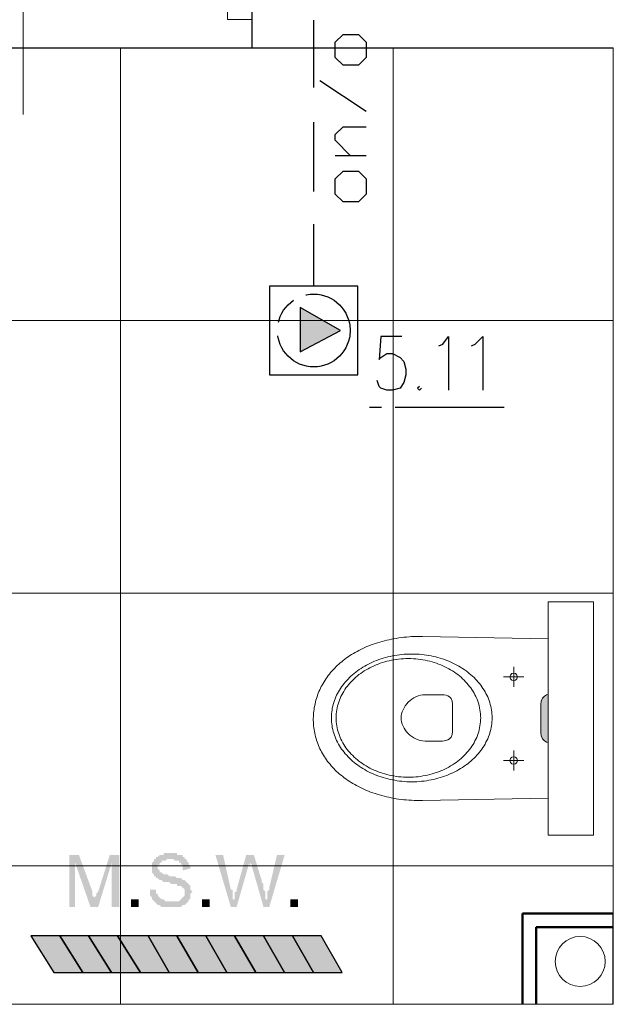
# Model space of a CAD drawing. Header units: millimetres. Extents: x 282377 to 1404227, y -783705 to 1038705.
# Tile 44 of 243: x 377773 to 377904, y 7634 to 7850. Entities that reach past the tile are written whole.
import ezdxf

# ---------------------------------------------------------------- set-up
doc = ezdxf.new("R2010")
doc.units = ezdxf.units.MM
doc.linetypes.add('ACAD_ISO08W100', pattern=[36, 24, -3, 6, -3])
doc.layers.add('!!ELEKTRYKA', color=7, linetype='Continuous')
doc.layers.add('BA_KS_ist.', color=34, linetype='Continuous', lineweight=13)
doc.layers.add('WYPOSAŻENIE GARAŻU', color=253, linetype='Continuous', lineweight=5)

# ---------------------------------------------------------------- blocks, each defined once
blk = doc.blocks.new('A$Cd28b784c')
at = {"lineweight": 18}
h = blk.add_hatch(color=256, dxfattribs=at)
h.dxf.hatch_style = 1
h.paths.add_polyline_path([(18.54, 22.22), (18.43, 23), (18.14, 23.62), (17.75, 24.08), (17.31, 24.36), (16.9, 24.47), (16.9, 13.87), (17.31, 13.97), (17.75, 14.26), (18.14, 14.72), (18.43, 15.34), (18.54, 16.11)])
for p, q in [((16.9, 44.83), (6.9, 44.83)), ((6.9, -6.49), (6.9, 44.83)), ((16.9, -6.49), (16.9, 44.83)), ((16.9, -6.49), (6.9, -6.49))]:
    blk.add_line(p, q, dxfattribs=at)
at = {"lineweight": 13}
for p, q in [((44.61, 37.25), (16.9, 36.7)), ((45.21, 37.25), (44.61, 37.25)), ((45.82, 37.23), (45.21, 37.25)), ((46.41, 37.21), (45.82, 37.23)), ((47, 37.18), (46.41, 37.21)), ((47.58, 37.15), (47, 37.18)), ((48.16, 37.1), (47.58, 37.15)), ((48.73, 37.04), (48.16, 37.1)), ((49.3, 36.97), (48.73, 37.04)), ((49.85, 36.9), (49.3, 36.97)), ((50.4, 36.82), (49.85, 36.9)), ((50.95, 36.72), (50.4, 36.82)), ((51.49, 36.62), (50.95, 36.72)), ((52.02, 36.51), (51.49, 36.62)), ((52.54, 36.4), (52.02, 36.51)), ((53.06, 36.27), (52.54, 36.4)), ((53.57, 36.14), (53.06, 36.27)), ((54.07, 36), (53.57, 36.14)), ((54.57, 35.85), (54.07, 36)), ((55.05, 35.69), (54.57, 35.85)), ((55.53, 35.53), (55.05, 35.69)), ((56.01, 35.36), (55.53, 35.53)), ((56.47, 35.18), (56.01, 35.36)), ((56.93, 34.99), (56.47, 35.18)), ((57.38, 34.8), (56.93, 34.99)), ((57.83, 34.6), (57.38, 34.8)), ((41.68, 32.46), (42.18, 32.58)), ((42.18, 32.58), (42.69, 32.69)), ((42.69, 32.69), (43.21, 32.78)), ((43.21, 32.78), (43.73, 32.87)), ((43.73, 32.87), (44.26, 32.94)), ((44.26, 32.94), (44.79, 33)), ((44.79, 33), (45.32, 33.04)), ((45.32, 33.04), (45.87, 33.08)), ((45.87, 33.08), (46.41, 33.1)), ((46.41, 33.1), (46.96, 33.1)), ((46.96, 33.1), (47.51, 33.1)), ((47.51, 33.1), (48.06, 33.08)), ((48.06, 33.08), (48.6, 33.04)), ((48.6, 33.04), (49.13, 33)), ((49.13, 33), (49.67, 32.94)), ((49.67, 32.94), (50.19, 32.87)), ((50.19, 32.87), (50.71, 32.78)), ((50.71, 32.78), (51.23, 32.69)), ((51.23, 32.69), (51.74, 32.58)), ((51.74, 32.58), (52.24, 32.46)), ((58.26, 34.39), (57.83, 34.6)), ((58.69, 34.17), (58.26, 34.39)), ((59.11, 33.95), (58.69, 34.17)), ((59.52, 33.72), (59.11, 33.95)), ((59.92, 33.49), (59.52, 33.72)), ((60.32, 33.25), (59.92, 33.49)), ((60.71, 33), (60.32, 33.25)), ((61.09, 32.75), (60.71, 33)), ((61.46, 32.49), (61.09, 32.75)), ((24.51, 30.6), (24.51, 26.24)), ((36.19, 30.19), (36.6, 30.43)), ((36.6, 30.43), (37.03, 30.67)), ((37.03, 30.67), (37.46, 30.89)), ((37.46, 30.89), (37.89, 31.11)), ((37.89, 31.11), (38.34, 31.31)), ((38.34, 31.31), (38.79, 31.51)), ((38.79, 31.51), (39.26, 31.7)), ((39.26, 31.7), (39.73, 31.87)), ((39.68, 30.31), (40.12, 30.52)), ((39.73, 31.87), (40.2, 32.03)), ((40.12, 30.52), (40.58, 30.71)), ((40.2, 32.03), (40.69, 32.19)), ((40.58, 30.71), (41.04, 30.9)), ((40.69, 32.19), (41.18, 32.33)), ((41.04, 30.9), (41.51, 31.07)), ((41.18, 32.33), (41.68, 32.46)), ((41.51, 31.07), (41.99, 31.23)), ((41.99, 31.23), (42.48, 31.37)), ((42.48, 31.37), (42.97, 31.51)), ((42.97, 31.51), (43.48, 31.63)), ((43.48, 31.63), (43.98, 31.74)), ((43.98, 31.74), (44.5, 31.83)), ((44.5, 31.83), (45.02, 31.91)), ((45.02, 31.91), (45.54, 31.98)), ((45.54, 31.98), (46.07, 32.03)), ((46.07, 32.03), (46.61, 32.07)), ((46.61, 32.07), (47.15, 32.09)), ((47.15, 32.09), (47.7, 32.1)), ((47.7, 32.1), (47.7, 32.09)), ((47.7, 32.1), (48.24, 32.09)), ((48.24, 32.09), (48.79, 32.07)), ((48.79, 32.07), (49.32, 32.03)), ((49.32, 32.03), (49.85, 31.98)), ((49.85, 31.98), (50.38, 31.91)), ((50.38, 31.91), (50.9, 31.83)), ((50.9, 31.83), (51.41, 31.74)), ((51.41, 31.74), (51.92, 31.63)), ((51.92, 31.63), (52.42, 31.51)), ((52.24, 32.46), (52.74, 32.33)), ((52.42, 31.51), (52.92, 31.37)), ((52.74, 32.33), (53.23, 32.19)), ((52.92, 31.37), (53.4, 31.23)), ((53.23, 32.19), (53.72, 32.03)), ((53.4, 31.23), (53.88, 31.07)), ((53.72, 32.03), (54.19, 31.87)), ((53.88, 31.07), (54.36, 30.9)), ((54.19, 31.87), (54.66, 31.7)), ((54.36, 30.9), (54.82, 30.71)), ((54.66, 31.7), (55.13, 31.51)), ((54.82, 30.71), (55.27, 30.52)), ((55.13, 31.51), (55.58, 31.31)), ((55.27, 30.52), (55.72, 30.31)), ((55.58, 31.31), (56.03, 31.11)), ((56.03, 31.11), (56.47, 30.89)), ((56.47, 30.89), (56.9, 30.67)), ((56.9, 30.67), (57.32, 30.43)), ((57.32, 30.43), (57.73, 30.19)), ((61.82, 32.22), (61.46, 32.49)), ((62.17, 31.95), (61.82, 32.22)), ((62.52, 31.68), (62.17, 31.95)), ((62.85, 31.39), (62.52, 31.68)), ((63.18, 31.11), (62.85, 31.39)), ((63.5, 30.81), (63.18, 31.11)), ((63.81, 30.51), (63.5, 30.81)), ((64.11, 30.21), (63.81, 30.51)), ((26.77, 28.42), (22.26, 28.42)), ((23.81, 28.83), (23.69, 28.42)), ((23.69, 28.42), (23.81, 28.01)), ((24.1, 29.13), (23.81, 28.83)), ((24.51, 29.24), (24.1, 29.13)), ((24.93, 29.13), (24.51, 29.24)), ((25.22, 28.83), (24.93, 29.13)), ((25.33, 28.42), (25.22, 28.83)), ((25.22, 28.01), (25.33, 28.42)), ((33.25, 27.92), (33.58, 28.23)), ((33.58, 28.23), (33.93, 28.53)), ((33.93, 28.53), (34.28, 28.83)), ((34.28, 28.83), (34.64, 29.12)), ((34.64, 29.12), (35.01, 29.4)), ((35.01, 29.4), (35.4, 29.67)), ((35.4, 29.67), (35.79, 29.93)), ((35.79, 29.93), (36.19, 30.19)), ((36.1, 27.96), (36.45, 28.27)), ((36.45, 28.27), (36.82, 28.56)), ((36.82, 28.56), (37.2, 28.84)), ((37.2, 28.84), (37.58, 29.11)), ((37.58, 29.11), (37.98, 29.37)), ((37.98, 29.37), (38.39, 29.62)), ((38.39, 29.62), (38.81, 29.86)), ((38.81, 29.86), (39.24, 30.09)), ((39.24, 30.09), (39.68, 30.31)), ((55.72, 30.31), (56.16, 30.09)), ((56.16, 30.09), (56.59, 29.86)), ((56.59, 29.86), (57, 29.62)), ((57, 29.62), (57.41, 29.37)), ((57.41, 29.37), (57.81, 29.11)), ((57.73, 30.19), (58.13, 29.93)), ((57.81, 29.11), (58.2, 28.84)), ((58.13, 29.93), (58.52, 29.67)), ((58.2, 28.84), (58.58, 28.56)), ((58.52, 29.67), (58.91, 29.4)), ((58.58, 28.56), (58.94, 28.27)), ((58.91, 29.4), (59.28, 29.12)), ((58.94, 28.27), (59.3, 27.96)), ((59.28, 29.12), (59.64, 28.83)), ((59.64, 28.83), (59.99, 28.53)), ((59.99, 28.53), (60.34, 28.23)), ((60.34, 28.23), (60.67, 27.92)), ((64.4, 29.9), (64.11, 30.21)), ((64.69, 29.58), (64.4, 29.9)), ((64.96, 29.26), (64.69, 29.58)), ((65.23, 28.94), (64.96, 29.26)), ((65.48, 28.61), (65.23, 28.94)), ((65.73, 28.28), (65.48, 28.61)), ((65.96, 27.94), (65.73, 28.28)), ((23.81, 28.01), (24.1, 27.71)), ((24.1, 27.71), (24.51, 27.6)), ((24.51, 27.6), (24.93, 27.71)), ((24.93, 27.71), (25.22, 28.01)), ((31.52, 25.89), (31.78, 26.25)), ((31.78, 26.25), (32.05, 26.59)), ((32.05, 26.59), (32.33, 26.93)), ((32.33, 26.93), (32.63, 27.27)), ((32.63, 27.27), (32.93, 27.6)), ((32.93, 27.6), (33.25, 27.92)), ((34.23, 25.98), (34.51, 26.33)), ((34.51, 26.33), (34.8, 26.67)), ((34.8, 26.67), (35.11, 27.01)), ((35.11, 27.01), (35.42, 27.34)), ((35.42, 27.34), (35.76, 27.66)), ((35.76, 27.66), (36.1, 27.96)), ((59.3, 27.96), (59.64, 27.66)), ((59.64, 27.66), (59.97, 27.34)), ((59.97, 27.34), (60.29, 27.01)), ((60.29, 27.01), (60.6, 26.67)), ((60.6, 26.67), (60.89, 26.33)), ((60.67, 27.92), (60.99, 27.6)), ((60.89, 26.33), (61.17, 25.98)), ((60.99, 27.6), (61.29, 27.27)), ((61.29, 27.27), (61.59, 26.93)), ((61.59, 26.93), (61.87, 26.59)), ((61.87, 26.59), (62.15, 26.25)), ((62.15, 26.25), (62.4, 25.89)), ((66.19, 27.6), (65.96, 27.94)), ((66.41, 27.25), (66.19, 27.6)), ((66.62, 26.9), (66.41, 27.25)), ((66.82, 26.54), (66.62, 26.9)), ((67, 26.19), (66.82, 26.54)), ((67.18, 25.82), (67, 26.19)), ((17.31, 24.36), (16.9, 24.47)), ((17.75, 24.08), (17.31, 24.36)), ((18.14, 23.62), (17.75, 24.08)), ((30.24, 23.63), (30.42, 24.02)), ((30.42, 24.02), (30.61, 24.41)), ((30.61, 24.41), (30.82, 24.79)), ((30.82, 24.79), (31.04, 25.16)), ((31.04, 25.16), (31.27, 25.53)), ((31.27, 25.53), (31.52, 25.89)), ((32.84, 23.72), (33.04, 24.11)), ((33.04, 24.11), (33.25, 24.5)), ((33.25, 24.5), (33.47, 24.88)), ((33.47, 24.88), (33.71, 25.25)), ((33.71, 25.25), (33.96, 25.62)), ((33.96, 25.62), (34.23, 25.98)), ((38.61, 23.65), (39, 23.9)), ((39, 23.9), (39.42, 24.05)), ((39.42, 24.05), (39.83, 24.12)), ((39.83, 24.12), (40.19, 24.14)), ((40.19, 24.14), (44.04, 24.15)), ((44.04, 24.15), (44.56, 24.12)), ((44.56, 24.12), (45.07, 24.03)), ((45.07, 24.03), (45.57, 23.88)), ((45.57, 23.88), (46.05, 23.68)), ((61.17, 25.98), (61.44, 25.62)), ((61.44, 25.62), (61.69, 25.25)), ((61.69, 25.25), (61.93, 24.88)), ((61.93, 24.88), (62.15, 24.5)), ((62.15, 24.5), (62.36, 24.11)), ((62.36, 24.11), (62.55, 23.72)), ((62.4, 25.89), (62.65, 25.53)), ((62.65, 25.53), (62.88, 25.16)), ((62.88, 25.16), (63.1, 24.79)), ((63.1, 24.79), (63.31, 24.41)), ((63.31, 24.41), (63.5, 24.02)), ((63.5, 24.02), (63.68, 23.63)), ((67.35, 25.46), (67.18, 25.82)), ((67.51, 25.09), (67.35, 25.46)), ((67.66, 24.71), (67.51, 25.09)), ((67.8, 24.34), (67.66, 24.71)), ((67.93, 23.96), (67.8, 24.34)), ((68.04, 23.57), (67.93, 23.96)), ((18.43, 23), (18.14, 23.62)), ((18.54, 22.22), (18.43, 23)), ((18.54, 16.11), (18.54, 22.22)), ((29.56, 21.61), (29.67, 22.02)), ((29.67, 22.02), (29.79, 22.43)), ((29.79, 22.43), (29.92, 22.84)), ((29.92, 22.84), (30.07, 23.24)), ((30.07, 23.24), (30.24, 23.63)), ((32.11, 21.66), (32.22, 22.09)), ((32.22, 22.09), (32.35, 22.5)), ((32.35, 22.5), (32.5, 22.91)), ((32.5, 22.91), (32.66, 23.32)), ((32.66, 23.32), (32.84, 23.72)), ((37.97, 22.03), (38.05, 22.73)), ((37.97, 19.27), (37.97, 22.03)), ((38.05, 22.73), (38.28, 23.27)), ((38.28, 23.27), (38.61, 23.65)), ((46.05, 23.68), (46.51, 23.44)), ((46.51, 23.44), (46.94, 23.16)), ((46.94, 23.16), (47.35, 22.84)), ((47.35, 22.84), (47.73, 22.48)), ((47.73, 22.48), (48.08, 22.1)), ((48.08, 22.1), (48.38, 21.7)), ((48.38, 21.7), (48.65, 21.28)), ((62.55, 23.72), (62.73, 23.32)), ((62.73, 23.32), (62.9, 22.91)), ((62.9, 22.91), (63.04, 22.5)), ((63.04, 22.5), (63.18, 22.09)), ((63.18, 22.09), (63.29, 21.66)), ((63.68, 23.63), (63.85, 23.24)), ((63.85, 23.24), (64, 22.84)), ((64, 22.84), (64.13, 22.43)), ((64.13, 22.43), (64.25, 22.02)), ((64.25, 22.02), (64.36, 21.61)), ((68.15, 23.19), (68.04, 23.57)), ((68.25, 22.8), (68.15, 23.19)), ((68.33, 22.4), (68.25, 22.8)), ((68.41, 22.01), (68.33, 22.4)), ((68.48, 21.61), (68.41, 22.01)), ((29.27, 19.48), (29.3, 19.91)), ((29.3, 19.91), (29.34, 20.34)), ((29.34, 20.34), (29.4, 20.77)), ((29.4, 20.77), (29.47, 21.19)), ((29.47, 21.19), (29.56, 21.61)), ((31.79, 19.49), (31.82, 19.93)), ((31.82, 19.93), (31.86, 20.37)), ((31.86, 20.37), (31.93, 20.81)), ((31.93, 20.81), (32.01, 21.24)), ((32.01, 21.24), (32.11, 21.66)), ((48.65, 21.28), (48.88, 20.84)), ((48.88, 20.84), (49.06, 20.4)), ((49.06, 20.4), (49.2, 19.94)), ((49.2, 19.94), (49.28, 19.49)), ((63.29, 21.66), (63.39, 21.24)), ((63.39, 21.24), (63.47, 20.81)), ((63.47, 20.81), (63.53, 20.37)), ((63.53, 20.37), (63.58, 19.93)), ((63.58, 19.93), (63.6, 19.49)), ((64.36, 21.61), (64.45, 21.19)), ((64.45, 21.19), (64.52, 20.77)), ((64.52, 20.77), (64.58, 20.34)), ((64.58, 20.34), (64.62, 19.91)), ((64.62, 19.91), (64.65, 19.48)), ((68.53, 21.21), (68.48, 21.61)), ((68.57, 20.81), (68.53, 21.21)), ((68.61, 20.4), (68.57, 20.81)), ((68.63, 19.99), (68.61, 20.4)), ((68.64, 19.58), (68.63, 19.99)), ((68.64, 19.17), (68.64, 19.58)), ((29.27, 19.04), (29.27, 19.48)), ((29.27, 18.6), (29.27, 19.04)), ((29.3, 18.17), (29.27, 18.6)), ((29.34, 17.74), (29.3, 18.17)), ((29.4, 17.31), (29.34, 17.74)), ((31.78, 19.04), (31.79, 19.49)), ((31.79, 18.59), (31.78, 19.04)), ((31.78, 19.04), (31.78, 19.03)), ((31.82, 18.15), (31.79, 18.59)), ((31.86, 17.71), (31.82, 18.15)), ((31.93, 17.27), (31.86, 17.71)), ((37.97, 16.04), (37.97, 19.27)), ((49.06, 17.69), (48.88, 17.24)), ((49.2, 18.14), (49.06, 17.69)), ((49.28, 18.59), (49.2, 18.14)), ((49.28, 19.49), (49.31, 19.04)), ((49.31, 19.04), (49.28, 18.59)), ((63.53, 17.71), (63.47, 17.27)), ((63.58, 18.15), (63.53, 17.71)), ((63.6, 18.59), (63.58, 18.15)), ((63.6, 19.49), (63.61, 19.04)), ((63.61, 19.04), (63.6, 18.59)), ((63.61, 19.04), (63.61, 19.03)), ((64.58, 17.74), (64.52, 17.31)), ((64.62, 18.17), (64.58, 17.74)), ((64.65, 18.6), (64.62, 18.17)), ((64.65, 19.48), (64.66, 19.04)), ((64.66, 19.04), (64.65, 18.6)), ((64.66, 19.04), (64.66, 19.03)), ((68.48, 17.14), (68.53, 17.54)), ((68.53, 17.54), (68.58, 17.94)), ((68.58, 17.94), (68.61, 18.35)), ((68.61, 18.35), (68.63, 18.76)), ((68.63, 18.76), (68.64, 19.17)), ((18.43, 15.34), (18.14, 14.72)), ((18.54, 16.11), (18.43, 15.34)), ((29.47, 16.89), (29.4, 17.31)), ((29.56, 16.47), (29.47, 16.89)), ((29.67, 16.06), (29.56, 16.47)), ((29.79, 15.65), (29.67, 16.06)), ((29.92, 15.24), (29.79, 15.65)), ((30.07, 14.84), (29.92, 15.24)), ((32.01, 16.84), (31.93, 17.27)), ((32.11, 16.41), (32.01, 16.84)), ((32.22, 15.99), (32.11, 16.41)), ((32.35, 15.57), (32.22, 15.99)), ((32.5, 15.16), (32.35, 15.57)), ((38.05, 15.34), (37.97, 16.04)), ((37.97, 16.04), (37.97, 16.04)), ((38.28, 14.8), (38.05, 15.34)), ((47.34, 15.24), (46.93, 14.92)), ((47.72, 15.59), (47.34, 15.24)), ((48.07, 15.97), (47.72, 15.59)), ((48.38, 16.38), (48.07, 15.97)), ((48.65, 16.8), (48.38, 16.38)), ((48.88, 17.24), (48.65, 16.8)), ((63.04, 15.57), (62.9, 15.16)), ((63.18, 15.99), (63.04, 15.57)), ((63.29, 16.41), (63.18, 15.99)), ((63.39, 16.84), (63.29, 16.41)), ((63.47, 17.27), (63.39, 16.84)), ((64, 15.24), (63.85, 14.84)), ((64.13, 15.65), (64, 15.24)), ((64.25, 16.06), (64.13, 15.65)), ((64.36, 16.47), (64.25, 16.06)), ((64.45, 16.89), (64.36, 16.47)), ((64.52, 17.31), (64.45, 16.89)), ((68.06, 15.16), (68.17, 15.55)), ((68.17, 15.55), (68.26, 15.94)), ((68.26, 15.94), (68.34, 16.34)), ((68.34, 16.34), (68.42, 16.73)), ((68.42, 16.73), (68.48, 17.14)), ((17.31, 13.97), (16.9, 13.87)), ((17.75, 14.26), (17.31, 13.97)), ((18.14, 14.72), (17.75, 14.26)), ((30.24, 14.44), (30.07, 14.84)), ((30.42, 14.05), (30.24, 14.44)), ((30.61, 13.67), (30.42, 14.05)), ((30.82, 13.29), (30.61, 13.67)), ((31.04, 12.92), (30.82, 13.29)), ((32.66, 14.76), (32.5, 15.16)), ((32.84, 14.36), (32.66, 14.76)), ((33.04, 13.96), (32.84, 14.36)), ((33.25, 13.58), (33.04, 13.96)), ((33.47, 13.2), (33.25, 13.58)), ((33.71, 12.82), (33.47, 13.2)), ((38.61, 14.42), (38.28, 14.8)), ((39, 14.17), (38.61, 14.42)), ((39.41, 14.02), (39, 14.17)), ((39.82, 13.95), (39.41, 14.02)), ((40.17, 13.93), (39.82, 13.95)), ((44.01, 13.93), (40.17, 13.93)), ((44.54, 13.96), (44.01, 13.93)), ((45.05, 14.05), (44.54, 13.96)), ((45.55, 14.2), (45.05, 14.05)), ((46.04, 14.39), (45.55, 14.2)), ((46.5, 14.64), (46.04, 14.39)), ((46.93, 14.92), (46.5, 14.64)), ((61.93, 13.2), (61.69, 12.82)), ((62.15, 13.58), (61.93, 13.2)), ((62.36, 13.96), (62.15, 13.58)), ((62.55, 14.36), (62.36, 13.96)), ((62.73, 14.76), (62.55, 14.36)), ((62.9, 15.16), (62.73, 14.76)), ((63.1, 13.29), (62.88, 12.92)), ((63.31, 13.67), (63.1, 13.29)), ((63.5, 14.05), (63.31, 13.67)), ((63.68, 14.44), (63.5, 14.05)), ((63.85, 14.84), (63.68, 14.44)), ((67.23, 12.89), (67.39, 13.26)), ((67.39, 13.26), (67.55, 13.63)), ((67.55, 13.63), (67.69, 14.01)), ((67.69, 14.01), (67.82, 14.39)), ((67.82, 14.39), (67.95, 14.77)), ((67.95, 14.77), (68.06, 15.16)), ((24.51, 12.19), (24.51, 7.83)), ((31.27, 12.55), (31.04, 12.92)), ((31.52, 12.19), (31.27, 12.55)), ((31.78, 11.83), (31.52, 12.19)), ((32.05, 11.48), (31.78, 11.83)), ((32.33, 11.14), (32.05, 11.48)), ((32.63, 10.81), (32.33, 11.14)), ((33.96, 12.46), (33.71, 12.82)), ((34.23, 12.1), (33.96, 12.46)), ((34.51, 11.75), (34.23, 12.1)), ((34.8, 11.4), (34.51, 11.75)), ((35.11, 11.07), (34.8, 11.4)), ((35.42, 10.74), (35.11, 11.07)), ((60.29, 11.07), (59.97, 10.74)), ((60.6, 11.4), (60.29, 11.07)), ((60.89, 11.75), (60.6, 11.4)), ((61.17, 12.1), (60.89, 11.75)), ((61.44, 12.46), (61.17, 12.1)), ((61.59, 11.14), (61.29, 10.81)), ((61.69, 12.82), (61.44, 12.46)), ((61.87, 11.48), (61.59, 11.14)), ((62.15, 11.83), (61.87, 11.48)), ((62.4, 12.19), (62.15, 11.83)), ((62.65, 12.55), (62.4, 12.19)), ((62.88, 12.92), (62.65, 12.55)), ((66.05, 10.75), (66.27, 11.09)), ((66.27, 11.09), (66.48, 11.44)), ((66.48, 11.44), (66.68, 11.8)), ((66.68, 11.8), (66.88, 12.16)), ((66.88, 12.16), (67.06, 12.52)), ((67.06, 12.52), (67.23, 12.89)), ((26.77, 10.01), (22.26, 10.01)), ((23.81, 10.42), (23.69, 10.01)), ((23.69, 10.01), (23.81, 9.6)), ((24.1, 10.72), (23.81, 10.42)), ((23.81, 9.6), (24.1, 9.3)), ((24.51, 10.83), (24.1, 10.72)), ((24.1, 9.3), (24.51, 9.19)), ((24.93, 10.72), (24.51, 10.83)), ((24.51, 9.19), (24.93, 9.3)), ((25.22, 10.42), (24.93, 10.72)), ((24.93, 9.3), (25.22, 9.6)), ((25.33, 10.01), (25.22, 10.42)), ((25.22, 9.6), (25.33, 10.01)), ((32.93, 10.48), (32.63, 10.81)), ((33.25, 10.16), (32.93, 10.48)), ((33.58, 9.85), (33.25, 10.16)), ((33.93, 9.54), (33.58, 9.85)), ((34.28, 9.25), (33.93, 9.54)), ((34.64, 8.96), (34.28, 9.25)), ((35.01, 8.68), (34.64, 8.96)), ((35.4, 8.41), (35.01, 8.68)), ((35.76, 10.42), (35.42, 10.74)), ((36.1, 10.11), (35.76, 10.42)), ((36.45, 9.81), (36.1, 10.11)), ((36.82, 9.52), (36.45, 9.81)), ((37.2, 9.24), (36.82, 9.52)), ((37.58, 8.97), (37.2, 9.24)), ((37.98, 8.71), (37.58, 8.97)), ((38.39, 8.46), (37.98, 8.71)), ((57.41, 8.71), (57, 8.46)), ((57.81, 8.97), (57.41, 8.71)), ((58.2, 9.24), (57.81, 8.97)), ((58.58, 9.52), (58.2, 9.24)), ((58.91, 8.68), (58.52, 8.41)), ((58.94, 9.81), (58.58, 9.52)), ((59.28, 8.96), (58.91, 8.68)), ((59.3, 10.11), (58.94, 9.81)), ((59.64, 9.25), (59.28, 8.96)), ((59.64, 10.42), (59.3, 10.11)), ((59.97, 10.74), (59.64, 10.42)), ((59.99, 9.54), (59.64, 9.25)), ((60.34, 9.85), (59.99, 9.54)), ((60.67, 10.16), (60.34, 9.85)), ((60.99, 10.48), (60.67, 10.16)), ((61.29, 10.81), (60.99, 10.48)), ((64.26, 8.45), (64.54, 8.76)), ((64.54, 8.76), (64.82, 9.08)), ((64.82, 9.08), (65.08, 9.4)), ((65.08, 9.4), (65.34, 9.73)), ((65.34, 9.73), (65.59, 10.07)), ((65.59, 10.07), (65.82, 10.4)), ((65.82, 10.4), (66.05, 10.75)), ((35.79, 8.14), (35.4, 8.41)), ((36.19, 7.89), (35.79, 8.14)), ((36.6, 7.65), (36.19, 7.89)), ((37.03, 7.41), (36.6, 7.65)), ((37.46, 7.19), (37.03, 7.41)), ((37.89, 6.97), (37.46, 7.19)), ((38.34, 6.76), (37.89, 6.97)), ((38.79, 6.57), (38.34, 6.76)), ((38.81, 8.21), (38.39, 8.46)), ((39.26, 6.38), (38.79, 6.57)), ((39.24, 7.99), (38.81, 8.21)), ((39.68, 7.77), (39.24, 7.99)), ((40.12, 7.56), (39.68, 7.77)), ((40.58, 7.36), (40.12, 7.56)), ((41.04, 7.18), (40.58, 7.36)), ((41.51, 7.01), (41.04, 7.18)), ((41.99, 6.85), (41.51, 7.01)), ((42.48, 6.7), (41.99, 6.85)), ((42.97, 6.57), (42.48, 6.7)), ((43.48, 6.45), (42.97, 6.57)), ((52.42, 6.57), (51.92, 6.45)), ((52.92, 6.7), (52.42, 6.57)), ((53.4, 6.85), (52.92, 6.7)), ((53.88, 7.01), (53.4, 6.85)), ((54.36, 7.18), (53.88, 7.01)), ((54.82, 7.36), (54.36, 7.18)), ((55.13, 6.57), (54.66, 6.38)), ((55.27, 7.56), (54.82, 7.36)), ((55.58, 6.76), (55.13, 6.57)), ((55.72, 7.77), (55.27, 7.56)), ((56.03, 6.97), (55.58, 6.76)), ((56.16, 7.99), (55.72, 7.77)), ((56.47, 7.19), (56.03, 6.97)), ((56.59, 8.21), (56.16, 7.99)), ((56.9, 7.41), (56.47, 7.19)), ((57, 8.46), (56.59, 8.21)), ((57.32, 7.65), (56.9, 7.41)), ((57.73, 7.89), (57.32, 7.65)), ((58.13, 8.14), (57.73, 7.89)), ((58.52, 8.41), (58.13, 8.14)), ((62.04, 6.39), (62.38, 6.67)), ((62.38, 6.67), (62.71, 6.95)), ((62.71, 6.95), (63.04, 7.24)), ((63.04, 7.24), (63.36, 7.53)), ((63.36, 7.53), (63.67, 7.83)), ((63.67, 7.83), (63.97, 8.14)), ((63.97, 8.14), (64.26, 8.45)), ((39.73, 6.21), (39.26, 6.38)), ((40.2, 6.04), (39.73, 6.21)), ((40.69, 5.89), (40.2, 6.04)), ((41.18, 5.75), (40.69, 5.89)), ((41.68, 5.62), (41.18, 5.75)), ((42.18, 5.5), (41.68, 5.62)), ((42.69, 5.39), (42.18, 5.5)), ((43.21, 5.29), (42.69, 5.39)), ((43.73, 5.21), (43.21, 5.29)), ((43.98, 6.34), (43.48, 6.45)), ((44.26, 5.14), (43.73, 5.21)), ((44.5, 6.25), (43.98, 6.34)), ((44.79, 5.08), (44.26, 5.14)), ((45.02, 6.17), (44.5, 6.25)), ((45.32, 5.03), (44.79, 5.08)), ((45.54, 6.1), (45.02, 6.17)), ((45.87, 5), (45.32, 5.03)), ((46.07, 6.05), (45.54, 6.1)), ((46.41, 4.98), (45.87, 5)), ((46.61, 6.01), (46.07, 6.05)), ((46.96, 4.98), (46.41, 4.98)), ((47.15, 5.99), (46.61, 6.01)), ((47.51, 4.98), (46.96, 4.98)), ((46.96, 4.98), (46.96, 4.97)), ((47.7, 5.98), (47.15, 5.99)), ((48.06, 5), (47.51, 4.98)), ((48.24, 5.99), (47.7, 5.98)), ((47.7, 5.98), (47.7, 5.97)), ((48.6, 5.03), (48.06, 5)), ((48.79, 6.01), (48.24, 5.99)), ((49.13, 5.08), (48.6, 5.03)), ((49.32, 6.05), (48.79, 6.01)), ((49.67, 5.14), (49.13, 5.08)), ((49.85, 6.1), (49.32, 6.05)), ((50.19, 5.21), (49.67, 5.14)), ((50.38, 6.17), (49.85, 6.1)), ((50.71, 5.29), (50.19, 5.21)), ((50.9, 6.25), (50.38, 6.17)), ((51.23, 5.39), (50.71, 5.29)), ((51.41, 6.34), (50.9, 6.25)), ((51.74, 5.5), (51.23, 5.39)), ((51.92, 6.45), (51.41, 6.34)), ((52.24, 5.62), (51.74, 5.5)), ((52.74, 5.75), (52.24, 5.62)), ((53.23, 5.89), (52.74, 5.75)), ((53.72, 6.04), (53.23, 5.89)), ((54.19, 6.21), (53.72, 6.04)), ((54.66, 6.38), (54.19, 6.21)), ((58.58, 4.17), (58.99, 4.39)), ((58.99, 4.39), (59.4, 4.62)), ((59.4, 4.62), (59.8, 4.85)), ((59.8, 4.85), (60.2, 5.09)), ((60.2, 5.09), (60.58, 5.34)), ((60.58, 5.34), (60.96, 5.59)), ((60.96, 5.59), (61.32, 5.85)), ((61.32, 5.85), (61.68, 6.12)), ((61.68, 6.12), (62.04, 6.39)), ((52.99, 2.07), (53.5, 2.2)), ((53.5, 2.2), (54, 2.35)), ((54, 2.35), (54.49, 2.49)), ((54.49, 2.49), (54.97, 2.65)), ((54.97, 2.65), (55.45, 2.81)), ((55.45, 2.81), (55.92, 2.99)), ((55.92, 2.99), (56.38, 3.17)), ((56.38, 3.17), (56.84, 3.35)), ((56.84, 3.35), (57.28, 3.55)), ((57.28, 3.55), (57.72, 3.75)), ((57.72, 3.75), (58.15, 3.95)), ((58.15, 3.95), (58.58, 4.17)), ((16.89, 1.65), (44.61, 1.1)), ((44.61, 1.1), (45.21, 1.1)), ((45.21, 1.1), (45.81, 1.11)), ((45.81, 1.11), (46.4, 1.13)), ((46.4, 1.13), (46.99, 1.16)), ((46.99, 1.16), (47.56, 1.2)), ((47.56, 1.2), (48.14, 1.25)), ((48.14, 1.25), (48.7, 1.3)), ((48.7, 1.3), (49.26, 1.37)), ((49.26, 1.37), (49.82, 1.44)), ((49.82, 1.44), (50.36, 1.53)), ((50.36, 1.53), (50.9, 1.62)), ((50.9, 1.62), (51.44, 1.72)), ((51.44, 1.72), (51.96, 1.83)), ((51.96, 1.83), (52.48, 1.95)), ((52.48, 1.95), (52.99, 2.07))]:
    blk.add_line(p, q, dxfattribs=at)
blk = doc.blocks.new('dr1h901')
at = {"color": 7}
blk.add_line((-0.5, 0), (-0.5, 1), dxfattribs=at)
blk.add_line((0, 0.3622), (0, -0.2655))
blk.add_arc((-0.5, 0), 1, 0, 90, dxfattribs=at)
blk = doc.blocks.new('jamb')
blk.add_lwpolyline([(-0.5, -0.5), (-0.5, 0.5), (0.5, 0.5), (0.5, -0.5)], close=True)
blk = doc.blocks.new('A$Cb1b4349b')
at = {"layer": 'WYPOSAŻENIE GARAŻU', "color": 240, "true_color": 0xed1f24, "xscale": 5.5, "yscale": 5.999999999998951, "zscale": 5.5, "rotation": 90}
for p in [(23.9, 98.25), (23.9, 2.75)]:
    blk.add_blockref('jamb', p, dxfattribs=at)
at = {"layer": 'WYPOSAŻENIE GARAŻU', "color": 1, "xscale": -90, "yscale": 90, "zscale": -90, "rotation": 270}
blk.add_blockref('dr1h901', (23.9, 50.5), dxfattribs=at)
blk = doc.blocks.new('A$C6810ecfa')
at = {"layer": 'BA_KS_ist.', "color": 18, "linetype": 'Continuous', "lineweight": 20, "ltscale": 25, "true_color": 0x000000}
blk.add_circle((-11.29, 400.43), 5.5, dxfattribs=at)

msp = doc.modelspace()

# ---------------------------------------------------------------- hatches: boundary and pattern name
at = {"layer": '!!ELEKTRYKA', "linetype": 'ACAD_ISO08W100', "true_color": 0x950000}
for points in [[(377786.05, 7666.47), (377783.94, 7666.47), (377783.94, 7655.04), (377785.21, 7655.04), (377785.21, 7664.77)], [(377786.05, 7666.47), (377785.21, 7664.77), (377788.59, 7655.04), (377789.44, 7656.73), (377789.44, 7656.73), (377789.44, 7657.15), (377789.44, 7657.15), (377789.02, 7657.58), (377789.02, 7658), (377789.02, 7658.42)], [(377794.94, 7666.47), (377792.83, 7666.47), (377790.29, 7658.42), (377790.29, 7658.42), (377789.86, 7658), (377789.86, 7658), (377789.86, 7657.58), (377789.44, 7657.15), (377789.44, 7656.73), (377789.44, 7656.73), (377788.59, 7655.04), (377790.29, 7655.04), (377793.25, 7664.77)], [(377805.95, 7666.89), (377805.95, 7666.89), (377804.68, 7666.89), (377804.68, 7666.47), (377804.26, 7666.47), (377803.83, 7666.47), (377803.83, 7666.47), (377803.41, 7666.04), (377802.99, 7666.04), (377802.99, 7665.62), (377802.56, 7665.62), (377802.56, 7665.2), (377802.56, 7665.2), (377802.14, 7664.77), (377802.14, 7664.77), (377802.14, 7664.35), (377802.14, 7663.93), (377802.14, 7663.5), (377802.14, 7663.5), (377802.14, 7663.08), (377802.14, 7662.66), (377802.14, 7662.66), (377802.56, 7662.23), (377802.56, 7662.23), (377802.56, 7661.81), (377802.99, 7661.81), (377802.99, 7661.39), (377803.41, 7661.39), (377803.83, 7660.96), (377803.83, 7660.96), (377803.83, 7660.96), (377804.26, 7660.96), (377804.26, 7660.96), (377804.68, 7660.54), (377805.1, 7660.54), (377805.53, 7660.54), (377805.95, 7660.54), (377806.37, 7660.12), (377806.8, 7660.12), (377806.8, 7660.12), (377807.22, 7660.12), (377807.64, 7660.12), (377807.64, 7659.69), (377808.07, 7659.69), (377808.49, 7659.69), (377808.49, 7659.69), (377808.91, 7659.27), (377808.91, 7659.27), (377808.91, 7659.27), (377809.34, 7658.85), (377809.34, 7658.42), (377809.34, 7658), (377809.34, 7658), (377809.34, 7657.58), (377809.34, 7657.58), (377808.91, 7657.15), (377808.91, 7657.15), (377808.49, 7656.73), (377808.49, 7656.73), (377808.07, 7656.31), (377807.64, 7656.31), (377807.64, 7656.31), (377807.22, 7656.31), (377806.8, 7656.31), (377806.37, 7656.31), (377802.56, 7656.31), (377802.99, 7655.88), (377802.99, 7655.88), (377803.41, 7655.46), (377803.41, 7655.46), (377803.83, 7655.46), (377803.83, 7655.46), (377804.26, 7655.04), (377804.68, 7655.04), (377804.68, 7655.04), (377805.1, 7655.04), (377805.53, 7655.04), (377805.95, 7655.04), (377806.37, 7655.04), (377806.37, 7655.04), (377806.37, 7655.04), (377806.8, 7655.04), (377807.22, 7655.04), (377807.64, 7655.04), (377808.07, 7655.04), (377808.07, 7655.04), (377808.49, 7655.04), (377808.91, 7655.46), (377808.91, 7655.46), (377809.34, 7655.46), (377809.34, 7655.46), (377809.76, 7655.88), (377809.76, 7655.88), (377810.18, 7656.31), (377810.18, 7656.73), (377810.61, 7656.73), (377810.61, 7657.15), (377810.61, 7657.58), (377810.61, 7657.58), (377810.61, 7658), (377811.03, 7658.42), (377811.03, 7658.42), (377810.61, 7658.85), (377810.61, 7659.27), (377810.61, 7659.27), (377810.61, 7659.69), (377810.18, 7660.12), (377810.18, 7660.12), (377809.76, 7660.54), (377809.76, 7660.54), (377809.34, 7660.96), (377809.34, 7660.96), (377808.91, 7660.96), (377808.91, 7660.96), (377808.49, 7661.39), (377808.49, 7661.39), (377808.07, 7661.39), (377807.64, 7661.39), (377807.64, 7661.39), (377807.22, 7661.81), (377806.8, 7661.81), (377806.37, 7661.81), (377805.95, 7661.81), (377805.53, 7662.23), (377805.1, 7662.23), (377804.68, 7662.23), (377804.68, 7662.23), (377804.26, 7662.66), (377804.26, 7662.66), (377803.83, 7662.66), (377803.83, 7662.66), (377803.83, 7663.08), (377803.41, 7663.5), (377803.41, 7663.93), (377803.41, 7663.93), (377803.41, 7664.35), (377803.83, 7664.35), (377803.83, 7664.77), (377804.26, 7664.77), (377804.26, 7665.2), (377804.68, 7665.2), (377804.68, 7665.2), (377805.1, 7665.2), (377805.53, 7665.62), (377805.95, 7665.62), (377806.37, 7665.62), (377809.76, 7665.62), (377809.34, 7665.62), (377809.34, 7666.04), (377808.91, 7666.04), (377808.91, 7666.47), (377808.49, 7666.47), (377808.49, 7666.47), (377808.07, 7666.47), (377807.64, 7666.47), (377807.64, 7666.89), (377807.22, 7666.89), (377806.8, 7666.89), (377806.37, 7666.89)], [(377809.76, 7665.62), (377806.37, 7665.62), (377806.8, 7665.62), (377807.22, 7665.2), (377807.64, 7665.2), (377807.64, 7665.2), (377808.07, 7665.2), (377808.07, 7664.77), (377808.49, 7664.77), (377808.49, 7664.35), (377808.91, 7664.35), (377808.91, 7663.93), (377808.91, 7663.5), (377808.91, 7663.08), (377810.61, 7663.5), (377810.61, 7663.5), (377810.61, 7663.5), (377810.61, 7663.93), (377810.18, 7664.35), (377810.18, 7664.77), (377810.18, 7664.77), (377809.76, 7665.2), (377809.76, 7665.2)], [(377817.8, 7666.47), (377816.11, 7666.47), (377819.5, 7655.04), (377820.34, 7656.73), (377819.92, 7656.73), (377819.92, 7657.15), (377819.92, 7657.58), (377819.92, 7657.58), (377819.92, 7658), (377819.92, 7658.42), (377819.92, 7658.85), (377819.5, 7658.85)], [(377824.58, 7666.47), (377822.88, 7666.47), (377820.77, 7658.85), (377820.77, 7658.85), (377820.77, 7658.42), (377820.34, 7658.42), (377820.34, 7658), (377820.34, 7657.58), (377820.34, 7657.15), (377820.34, 7656.73), (377819.5, 7655.04), (377820.77, 7655.04), (377823.31, 7663.93), (377823.31, 7663.93), (377823.31, 7664.35), (377823.73, 7664.35), (377823.73, 7664.77), (377823.73, 7665.2)], [(377824.58, 7666.47), (377823.73, 7665.2), (377823.73, 7665.2), (377823.73, 7665.2), (377823.73, 7664.77), (377824.15, 7664.35), (377824.15, 7663.93), (377826.69, 7655.04), (377827.12, 7656.73), (377827.12, 7656.73), (377827.12, 7657.15), (377827.12, 7657.58), (377827.12, 7658), (377827.12, 7658), (377827.12, 7658.42), (377826.69, 7658.85), (377826.69, 7659.27), (377826.69, 7659.27), (377826.69, 7659.69), (377826.69, 7660.12), (377826.27, 7660.54), (377826.27, 7660.96)], [(377831.35, 7666.47), (377829.66, 7666.47), (377827.96, 7659.27), (377827.96, 7658.85), (377827.54, 7658.42), (377827.54, 7658), (377827.54, 7658), (377827.54, 7657.58), (377827.54, 7657.15), (377827.54, 7656.73), (377827.12, 7656.73), (377826.69, 7655.04), (377827.96, 7655.04)], [(377802.99, 7658.85), (377801.72, 7658.85), (377801.72, 7658), (377801.72, 7658), (377801.72, 7657.58), (377802.14, 7657.15), (377802.14, 7657.15), (377802.14, 7656.73), (377802.56, 7656.31), (377802.56, 7656.31), (377806.37, 7656.31), (377806.37, 7656.31), (377805.95, 7656.31), (377805.53, 7656.31), (377805.1, 7656.31), (377805.1, 7656.31), (377804.68, 7656.73), (377804.68, 7656.73), (377804.26, 7656.73), (377803.83, 7657.15), (377803.83, 7657.15), (377803.41, 7657.58), (377803.41, 7657.58), (377803.41, 7658), (377802.99, 7658), (377802.99, 7658.42)]]:
    msp.add_hatch(color=14, dxfattribs=at).paths.add_polyline_path(points)

# ---------------------------------------------------------------- linework, layer by layer
at = {"layer": '!!ELEKTRYKA', "color": 252}
for p, q in [((377824.23, 7844.12), (377824.23, 7862.62)), ((377723.23, 7844.12), (377824.23, 7844.12)), ((377824.23, 7844.12), (377903.73, 7844.12)), ((377903.73, 7633.62), (377903.73, 7653.62))]:
    msp.add_line(p, q, dxfattribs=at)
at = {"layer": '!!ELEKTRYKA', "color": 252, "lineweight": 15, "ltscale": 15}
for p, q in [((377795.23, 7633.62), (377795.23, 7844.12)), ((377855.23, 7633.62), (377855.23, 7844.12)), ((377656.23, 7784.12), (377903.73, 7784.12)), ((377656.23, 7724.12), (377903.73, 7724.12)), ((377656.23, 7664.12), (377903.73, 7664.12))]:
    msp.add_line(p, q, dxfattribs=at)
at = {"layer": '!!ELEKTRYKA', "color": 252, "lineweight": 20}
for p in [(377903.73, 7844.12), (377656.23, 7633.62)]:
    msp.add_line(p, (377903.73, 7633.62), dxfattribs=at)
at = {"layer": '!!ELEKTRYKA', "color": 252, "lineweight": 50}
for p, q in [((377903.73, 7653.62), (377883.73, 7653.62)), ((377883.73, 7653.62), (377883.73, 7633.62)), ((377903.73, 7650.62), (377886.73, 7650.62)), ((377886.73, 7650.62), (377886.73, 7633.62))]:
    msp.add_line(p, q, dxfattribs=at)
at = {"layer": '!!ELEKTRYKA', "color": 172, "linetype": 'ACAD_ISO08W100', "lineweight": -3, "true_color": 0x0000b8}
for points in [[(377837.76, 7835.4), (377837.76, 7850.21)], [(377849.29, 7830.14), (377839.12, 7836.91)], [(377837.76, 7812.54), (377837.76, 7827.78)], [(377845.88, 7820.41), (377842.5, 7823.79), (377842.5, 7825.06), (377844.21, 7826.76), (377849.3, 7826.76)], [(377849.3, 7820.41), (377842.5, 7820.41)], [(377837.76, 7791.66), (377837.76, 7805.34)]]:
    msp.add_lwpolyline(points, dxfattribs=at)
for points in [[(377849.3, 7845.38), (377849.3, 7842), (377847.59, 7840.3), (377844.21, 7840.3), (377842.5, 7842), (377842.5, 7845.38), (377844.21, 7847.08), (377847.59, 7847.08)], [(377849.3, 7815.33), (377849.3, 7811.94), (377847.59, 7810.24), (377844.21, 7810.24), (377842.5, 7811.94), (377842.5, 7815.33), (377844.21, 7817.02), (377847.59, 7817.02)], [(377847.49, 7772.19), (377847.49, 7791.66), (377828.03, 7791.66), (377828.03, 7772.19)], [(377843.66, 7781.92), (377834.79, 7787), (377834.79, 7777.27)]]:
    msp.add_lwpolyline(points, close=True, dxfattribs=at)
at = {"layer": '!!ELEKTRYKA', "color": 5, "linetype": 'ACAD_ISO08W100', "lineweight": -3}
for points in [[(377857.19, 7780.64), (377852.56, 7780.64), (377852.13, 7775.57), (377852.56, 7775.99), (377853.84, 7776.84), (377855.12, 7776.84), (377856.76, 7775.99), (377857.62, 7775.14), (377858.04, 7773.45), (377858.04, 7772.18), (377857.62, 7770.49), (377856.76, 7769.22), (377855.12, 7768.79), (377853.84, 7768.79), (377852.56, 7769.22), (377852.13, 7769.64), (377851.71, 7770.91)], [(377865.3, 7778.52), (377866.15, 7778.95), (377867.43, 7780.64), (377867.43, 7768.79)], [(377872.48, 7778.52), (377873.33, 7778.95), (377875.03, 7780.64), (377875.03, 7768.79)], [(377861.03, 7769.64), (377860.61, 7769.21), (377861.03, 7768.79), (377861.46, 7769.21)], [(377879.67, 7764.98), (377850.05, 7764.98)]]:
    msp.add_lwpolyline(points, dxfattribs=at)
at = {"layer": '!!ELEKTRYKA', "color": 128, "linetype": 'ACAD_ISO08W100', "lineweight": -3, "true_color": 0x126633}
for points in [[(377786.9, 7640.64), (377781.82, 7648.69), (377775.47, 7648.69), (377780.55, 7640.64)], [(377799.6, 7640.64), (377794.52, 7648.69), (377788.17, 7648.69), (377793.25, 7640.64)], [(377812.3, 7640.64), (377807.64, 7648.69), (377801.29, 7648.69), (377805.95, 7640.64)], [(377825, 7640.64), (377820.34, 7648.69), (377813.99, 7648.69), (377818.65, 7640.64)], [(377837.7, 7640.64), (377833.05, 7648.69), (377826.69, 7648.69), (377831.35, 7640.64)]]:
    msp.add_lwpolyline(points, close=True, dxfattribs=at)
at = {"layer": '!!ELEKTRYKA', "color": 40, "linetype": 'ACAD_ISO08W100', "lineweight": -3, "true_color": 0xf8d730}
for points in [[(377793.25, 7640.64), (377788.17, 7648.69), (377781.82, 7648.69), (377786.9, 7640.64)], [(377805.95, 7640.64), (377801.29, 7648.69), (377794.52, 7648.69), (377799.6, 7640.64)], [(377818.65, 7640.64), (377813.99, 7648.69), (377807.64, 7648.69), (377812.3, 7640.64)], [(377831.35, 7640.64), (377826.69, 7648.69), (377820.34, 7648.69), (377825, 7640.64)], [(377831.35, 7640.64), (377826.69, 7648.69), (377820.34, 7648.69), (377825, 7640.64)], [(377844.05, 7640.64), (377839.4, 7648.69), (377833.05, 7648.69), (377837.7, 7640.64)]]:
    msp.add_lwpolyline(points, close=True, dxfattribs=at)
at = {"layer": '!!ELEKTRYKA', "color": 172, "linetype": 'ACAD_ISO08W100', "lineweight": -3, "true_color": 0x0000b8}
msp.add_circle((377837.77, 7781.93), 8.01, dxfattribs=at)
for points in [[(377834.79, 7787), (377843.66, 7781.92), (377834.79, 7781.92)], [(377834.79, 7781.92), (377843.66, 7781.92), (377834.79, 7777.27)]]:
    msp.add_solid(points, dxfattribs=at)
at = {"layer": '!!ELEKTRYKA', "color": 14, "linetype": 'ACAD_ISO08W100', "lineweight": -3, "true_color": 0x950000}
for points in [[(377794.94, 7666.47), (377793.25, 7664.77), (377794.94, 7655.04), (377793.25, 7655.04)], [(377797.48, 7655.04), (377797.48, 7656.73), (377799.18, 7655.04), (377799.18, 7656.73)], [(377813.15, 7655.04), (377813.15, 7656.73), (377814.84, 7655.04), (377814.84, 7656.73)], [(377832.62, 7655.04), (377832.62, 7656.73), (377834.32, 7655.04), (377834.32, 7656.73)]]:
    msp.add_solid(points, dxfattribs=at)
at = {"layer": '!!ELEKTRYKA', "color": 128, "linetype": 'ACAD_ISO08W100', "lineweight": -3, "true_color": 0x126633}
for points in [[(377786.9, 7640.64), (377775.47, 7648.69), (377781.82, 7648.69)], [(377786.9, 7640.64), (377780.55, 7640.64), (377775.47, 7648.69)], [(377799.6, 7640.64), (377788.17, 7648.69), (377794.52, 7648.69)], [(377799.6, 7640.64), (377793.25, 7640.64), (377788.17, 7648.69)], [(377812.3, 7640.64), (377801.29, 7648.69), (377807.64, 7648.69)], [(377812.3, 7640.64), (377805.95, 7640.64), (377801.29, 7648.69)], [(377825, 7640.64), (377813.99, 7648.69), (377820.34, 7648.69)], [(377825, 7640.64), (377818.65, 7640.64), (377813.99, 7648.69)], [(377837.7, 7640.64), (377826.69, 7648.69), (377833.05, 7648.69)], [(377837.7, 7640.64), (377831.35, 7640.64), (377826.69, 7648.69)]]:
    msp.add_solid(points, dxfattribs=at)
at = {"layer": '!!ELEKTRYKA', "color": 40, "linetype": 'ACAD_ISO08W100', "lineweight": -3, "true_color": 0xf8d730}
for points in [[(377793.25, 7640.64), (377781.82, 7648.69), (377788.17, 7648.69)], [(377793.25, 7640.64), (377786.9, 7640.64), (377781.82, 7648.69)], [(377805.95, 7640.64), (377794.52, 7648.69), (377801.29, 7648.69)], [(377805.95, 7640.64), (377799.6, 7640.64), (377794.52, 7648.69)], [(377818.65, 7640.64), (377807.64, 7648.69), (377813.99, 7648.69)], [(377818.65, 7640.64), (377812.3, 7640.64), (377807.64, 7648.69)], [(377831.35, 7640.64), (377820.34, 7648.69), (377826.69, 7648.69)], [(377831.35, 7640.64), (377825, 7640.64), (377820.34, 7648.69)], [(377831.35, 7640.64), (377820.34, 7648.69), (377826.69, 7648.69)], [(377831.35, 7640.64), (377825, 7640.64), (377820.34, 7648.69)], [(377844.05, 7640.64), (377833.05, 7648.69), (377839.4, 7648.69)], [(377844.05, 7640.64), (377837.7, 7640.64), (377833.05, 7648.69)]]:
    msp.add_solid(points, dxfattribs=at)

# ---------------------------------------------------------------- block references
at = {"layer": '!!ELEKTRYKA', "color": 252}
msp.add_blockref('A$C6810ecfa', (377907.73, 7242.62), dxfattribs=at)
at = {"layer": '!!ELEKTRYKA', "color": 252, "lineweight": 20, "rotation": 90.00000000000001}
msp.add_blockref('A$Cb1b4349b', (377824.23, 7829.47), dxfattribs=at)
at = {"layer": '!!ELEKTRYKA', "color": 252, "lineweight": 30, "rotation": 180}
msp.add_blockref('A$Cd28b784c', (377906.3, 7715.7), dxfattribs=at)

doc.saveas('drawing.dxf')
